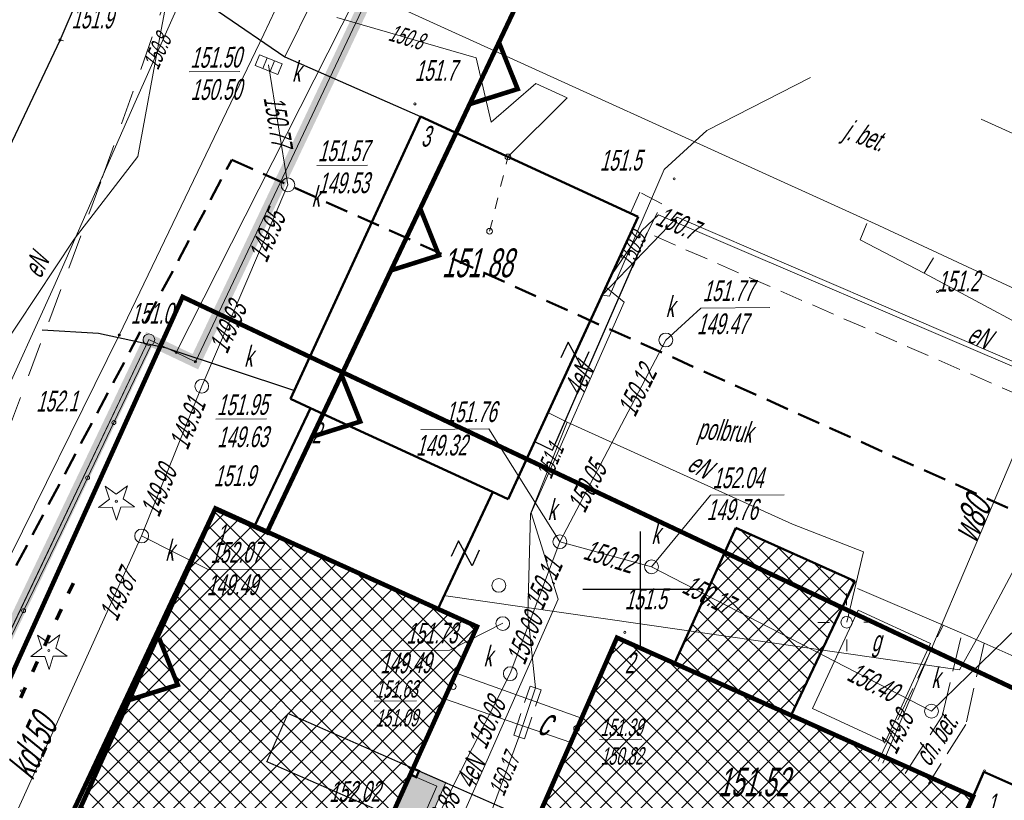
# Model space of a CAD drawing. Header units: metres. Extents: x 7519033 to 7519315, y 5970988 to 5971152.
# Tile 11 of 14: x 7519173 to 7519216, y 5971091 to 5971125. Entities that reach past the tile are written whole.
import ezdxf
from ezdxf.enums import TextEntityAlignment as Align

# ---------------------------------------------------------------- set-up
doc = ezdxf.new("R2010")
doc.units = ezdxf.units.M
doc.header["$MEASUREMENT"] = 0
for name, pattern in [('1', [0]), ('1_EGBU_A', [0]), ('2', [1.5, 1, -0.5]), ('3', [1, 0.5, -0.5]), ('4', [2.5, 1.5, -1]), ('BGT', [0]), ('DUL', [1, 0.5, -0.5]), ('KOC', [2, 1.5, -0.5]), ('KOU', [1.5, 1, -0.5]), ('UBE', [1.5, 1, -0.5])]:
    doc.linetypes.add(name, pattern=pattern)
doc.layers.get('0').update_dxf_attribs({"color": 250, "linetype": 'CONTINUOUS', "lineweight": 100})
for name, color, linetype, lineweight in [('A-granica działki', 1, 'CONTINUOUS', 0), ('A_BUDYNEK', 7, 'CONTINUOUS', 0), ('A_KRAWEZNIK', 9, 'CONTINUOUS', 0), ('A_OPIS', 130, 'CONTINUOUS', 0), ('Dzialki', 51, '1', 18), ('EBPPP_T_0', 255, 'CONTINUOUS', 25), ('EBUOA_T_7', 30, 'CONTINUOUS', 0), ('EBUPP_L_4', 30, '1', 18), ('EBUTN_T_1', 1, 'CONTINUOUS', 0), ('EDTTS_T_0', 7, 'CONTINUOUS', 25), ('EDZPD_L_0', 230, '1', 18), ('EGBB_L_0', 34, '1_EGBU_A', 50), ('EGBB_L_1', 255, '1_EGBU_A', 50), ('ESPPP_L_4', 7, '3', 35), ('LINIOWE_L_0', 7, '2', 50), ('Punkty', 1, 'CONTINUOUS', 18), ('SDROK_T_0', 255, 'CONTINUOUS', 18), ('SDROK_T_1', 255, 'CONTINUOUS', 18), ('SDRPK_L_0', 7, '1', 25), ('SDRPK_L_1', 255, '4', 18), ('SDRPK_L_2', 255, '4', 18), ('SDRPK_L_3', 7, '1', 25), ('SIATKA_L_0', 7, '1', 25), ('SZOPO_L_0', 255, 'BGT', 25), ('SZZPZ_T_0', 3, 'CONTINUOUS', 18), ('UCCOA_T_0', 6, 'CONTINUOUS', 18), ('UCCOO_T_0', 6, 'CONTINUOUS', 25), ('UCCPA_T_1', 214, 'CONTINUOUS', 18), ('UCCPOR_L_1', 6, '1', 18), ('UEEOC_T_1', 1, 'CONTINUOUS', 18), ('UEEOC_T_9', 1, 'CONTINUOUS', 18), ('UEEOCA_T_5', 135, 'CONTINUOUS', 18), ('UEEOO_T_5', 5, 'CONTINUOUS', 25), ('UEEOO_T_9', 1, 'CONTINUOUS', 25), ('UEEOOA_T_5', 1, 'CONTINUOUS', 25), ('UEEPAA_T_5', 135, 'CONTINUOUS', 18), ('UEEPAG_T_1', 1, 'CONTINUOUS', 18), ('UEEPAG_T_2', 1, 'CONTINUOUS', 18), ('UEEPAG_T_5', 7, 'CONTINUOUS', 18), ('UEEPBA_L_5', 135, '3', 18), ('UEEPOA_L_5', 1, '1', 18), ('UEEPOG_L_2', 1, '3', 18), ('UEEPON_L_4', 5, '1', 18), ('UEEPON_L_9', 1, '1', 18), ('UEEPOS_L_1', 1, '1', 18), ('UKKOA_T_0', 15, 'CONTINUOUS', 18), ('UKKOC_T_0', 15, 'CONTINUOUS', 18), ('UKKOO_T_0', 15, 'CONTINUOUS', 25), ('UKKPA_T_1', 15, 'CONTINUOUS', 18), ('UKKPA_T_5', 15, 'CONTINUOUS', 18), ('UKKPOD_L_1', 15, '1', 18), ('UTTPO_L_0', 30, '1', 18), ('UWWOC_T_0', 5, 'CONTINUOUS', 18), ('UWWOO_T_0', 5, 'CONTINUOUS', 25), ('UWWPO_L_1', 5, '1', 18), ('UXXPB_L_0', 3, '1', 18), ('WUKOS_T_1', 25, 'CONTINUOUS', 18), ('WWROH_T_4', 25, 'CONTINUOUS', 18)]:
    doc.layers.add(name, color=color, linetype=linetype, lineweight=lineweight)
doc.layers.add('A_KRESKOWANIE', color=7, linetype='CONTINUOUS', lineweight=0, true_color=0xffffff)
doc.styles.get("Standard").update_dxf_attribs({"font": 'ARIALN.TTF', "width": 0.75})
pattern_1 = [(45, (0, 0), (-0.44194173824, 0.44194173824), []), (135, (0, 0), (-0.44194173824, -0.44194173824), [])]

# ---------------------------------------------------------------- blocks, each defined once
blk = doc.blocks.new('GRO')
at = {"linetype": 'Continuous'}
blk.add_circle((0, 0), 0.045, dxfattribs=at)
blk = doc.blocks.new('GRT')
at = {"linetype": 'Continuous'}
blk.add_circle((0, 0), 0.25, dxfattribs=at)
blk = doc.blocks.new('PRH')
at = {"linetype": 'Continuous'}
for p, q in [((-0.375, 0.5), (0.375, 0.5)), ((0.375, 0.5), (-0.375, -0.5)), ((-0.375, -0.5), (0.375, -0.5))]:
    blk.add_line(p, q, dxfattribs=at)
blk = doc.blocks.new('DIG')
at = {"linetype": 'Continuous'}
for p, q in [((-0.3012, 0.09375), (-0.4937, 0.6621)), ((-0.4937, 0.6621), (-0.0039, 0.31545)), ((-0.0039, 0.31545), (0.4771, 0.67415)), ((0.4771, 0.67415), (0.2988, 0.1012)), ((-0.78225, -0.26495), (-0.3012, 0.09375)), ((0.2988, 0.1012), (0.7886, -0.24545)), ((-0.18225, -0.2575), (-0.78225, -0.26495)), ((0.01025, -0.82585), (-0.18225, -0.2575)), ((0.1886, -0.2529), (0.01025, -0.82585)), ((0.7886, -0.24545), (0.1886, -0.2529))]:
    blk.add_line(p, q, dxfattribs=at)
blk.add_circle((0, 0), 0.045, dxfattribs=at)
blk = doc.blocks.new('WSP')
at = {"linetype": 'Continuous'}
blk.add_circle((0, 0), 0.045, dxfattribs=at)
blk = doc.blocks.new('ARM')
at = {"linetype": 'Continuous'}
blk.add_circle((0, 0), 0.125, dxfattribs=at)
blk = doc.blocks.new('LAT')
at = {"linetype": 'Continuous'}
for p, q in [((0, 0.75), (0, 1.25)), ((-1.25, 0), (-0.75, 0)), ((0.75, 0), (1.25, 0)), ((0, -0.75), (0, -1.25))]:
    blk.add_line(p, q, dxfattribs=at)
blk = doc.blocks.new('SLU')
at = {"linetype": 'Continuous'}
blk.add_circle((0, 0), 0.25, dxfattribs=at)
blk = doc.blocks.new('WLZ')
at = {"linetype": 'Continuous'}
blk.add_circle((0, 0), 0.3, dxfattribs=at)
blk = doc.blocks.new('KRA')
at = {"linetype": 'Continuous'}
for p, q in [((-0.525, -0.25), (-0.525, 0.25)), ((-0.525, 0.25), (0.525, 0.25)), ((-0.175, -0.25), (-0.175, 0.25)), ((0.175, -0.25), (0.175, 0.25)), ((0.525, 0.25), (0.525, -0.25)), ((0.525, -0.25), (-0.525, -0.25))]:
    blk.add_line(p, q, dxfattribs=at)
blk = doc.blocks.new('MAPA_ZWIK')
at = {"layer": 'Dzialki'}
for p, q in [((-6.473, 50.913), (-22.343, 19.553)), ((-21.503, 19.153), (-6.473, 50.913)), ((-46.153, -27.327), (-23.523, 20.113)), ((-23.523, 20.113), (-22.343, 19.553)), ((-22.343, 19.553), (-21.503, 19.153))]:
    blk.add_line(p, q, dxfattribs=at)
at = {"layer": 'EBUPP_L_4', "linetype": '1'}
for p, q in [((5.337, 4.073), (7.327, 8.353)), ((7.327, 8.353), (10.477, 6.893)), ((10.477, 6.893), (8.497, 2.613)), ((8.497, 2.613), (5.337, 4.073))]:
    blk.add_line(p, q, dxfattribs=at)
at = {"layer": 'EDZPD_L_0', "linetype": '1'}
for p, q in [((-22.343, 19.553), (-6.473, 50.913)), ((-21.503, 19.153), (-6.473, 50.913)), ((-23.523, 20.113), (-46.153, -27.327)), ((-23.523, 20.113), (-22.343, 19.553)), ((-22.343, 19.553), (-21.503, 19.153)), ((-3.153, 7.213), (-7.763, -3.127))]:
    blk.add_line(p, q, dxfattribs=at)
at = {"layer": 'EGBB_L_0', "linetype": '1_EGBU_A'}
for p, q in [((-0.662, 6.023), (2.008, 11.933)), ((2.008, 11.933), (7.178, 9.603)), ((7.178, 9.603), (4.398, 3.753))]:
    blk.add_line(p, q, dxfattribs=at)
at = {"layer": 'EGBB_L_1', "linetype": '1_EGBU_A'}
for p, q in [((-11.708, 29.813), (-17.362, 17.542)), ((-2.246, 25.449), (-11.708, 29.813)), ((-7.9, 13.178), (-2.246, 25.449)), ((-18.934, 12.006), (-16.489, 17.138)), ((-16.489, 17.138), (-17.362, 17.542)), ((-16.489, 17.138), (-8.572, 13.493)), ((-8.565, 13.49), (-10.953, 8.398)), ((-7.9, 13.178), (-8.572, 13.493)), ((-35.547, -20.285), (-20.629, 12.774)), ((-20.629, 12.774), (-18.934, 12.006)), ((-10.953, 8.398), (-18.934, 12.006)), ((-10.953, 8.398), (-9.252, 7.634)), ((-9.252, 7.634), (-19.133, -14.264)), ((-7.713, -3.197), (-3.163, 7.153)), ((-3.163, 7.153), (-0.662, 6.023)), ((-0.662, 6.023), (4.398, 3.753)), ((4.398, 3.753), (12.327, 0.25)), ((12.797, 1.313), (12.327, 0.25)), ((14.361, 0.619), (12.797, 1.313)), ((12.327, 0.25), (7.715, -10.188))]:
    blk.add_line(p, q, dxfattribs=at)
at = {"layer": 'ESPPP_L_4', "linetype": '3', "lineweight": 70}
for p, q in [((-27.017, 9.068), (-26.705, 9.749)), ((-27.537, 7.935), (-27.225, 8.615)), ((-28.057, 6.801), (-27.745, 7.481)), ((-28.577, 5.667), (-28.265, 6.347)), ((-29.097, 4.533), (-28.785, 5.214))]:
    blk.add_line(p, q, dxfattribs=at)
at = {"layer": 'LINIOWE_L_0', "linetype": '2'}
for p, q in [((-51.124, -30.765), (-19.917, 27.938)), ((-19.917, 27.938), (42.16, 0.105))]:
    blk.add_line(p, q, dxfattribs=at)
at = {"layer": 'SDRPK_L_0', "linetype": '1', "lineweight": 20}
for p, q in [((-20.323, 38.053), (8.227, 25.073)), ((37.897, 18.153), (12.677, 29.703)), ((8.227, 25.073), (33.377, 13.333)), ((7.297, 9.293), (11.027, 7.703)), ((11.027, 7.703), (11.837, 7.343)), ((11.837, 7.343), (12.807, 6.913)), ((12.807, 6.913), (21.017, 3.253))]:
    blk.add_line(p, q, dxfattribs=at)
at = {"layer": 'SDRPK_L_0', "linetype": '1'}
for p, q in [((-27.388, 33.139), (-26.513, 35.183)), ((-38.104, 10.558), (-27.388, 33.139))]:
    blk.add_line(p, q, dxfattribs=at)
at = {"layer": 'SDRPK_L_1', "linetype": 'KOU', "lineweight": 18}
for p, q in [((-2.163, 26.523), (-2.586, 25.606)), ((-1.213, 26.013), (-2.163, 26.523)), ((-1.843, 24.753), (-1.213, 26.013)), ((21.377, 14.623), (-1.843, 24.753))]:
    blk.add_line(p, q, dxfattribs=at)
at = {"layer": 'SDRPK_L_2', "linetype": '4', "lineweight": 18}
for p, q in [((-21.707, 37.985), (-25.614, 26.974)), ((-25.614, 26.974), (-34.624, 2.804))]:
    blk.add_line(p, q, dxfattribs=at)
at = {"layer": 'SDRPK_L_2', "linetype": 'KOC', "lineweight": 18}
for p, q in [((-27.393, 33.143), (-27.233, 33.103)), ((8.197, 1.783), (11.027, 7.703)), ((10.987, 3.743), (11.837, 7.343)), ((12.807, 6.913), (12.007, 3.373)), ((9.377, 1.253), (10.987, 3.743)), ((12.007, 3.373), (10.387, 0.803))]:
    blk.add_line(p, q, dxfattribs=at)
at = {"layer": 'SDRPK_L_3', "linetype": '1'}
for p, q in [((-20.491, 34.381), (-17.617, 32.411)), ((-17.617, 32.411), (-11.708, 29.813)), ((-5.965, 15.312), (-1.843, 24.753)), ((-25.723, 20.373), (-28.164, 20.526)), ((-22.708, 19.734), (-25.723, 20.373)), ((-22.708, 19.734), (-17.194, 17.903)), ((-6.748, 15.677), (-5.965, 15.312))]:
    blk.add_line(p, q, dxfattribs=at)
at = {"layer": 'SIATKA_L_0', "linetype": '1'}
for p, q in [((-2.143, 6.763), (-2.143, 11.763)), ((-4.643, 9.263), (0.357, 9.263))]:
    blk.add_line(p, q, dxfattribs=at)
at = {"layer": 'SZOPO_L_0', "linetype": 'BGT', "lineweight": 18}
for p, q in [((-15.94, 35.801), (-17.617, 32.411)), ((-23.429, 19.889), (-25.046, 16.505)), ((-25.046, 16.505), (-26.194, 14.103)), ((-26.194, 14.103), (-27.341, 11.701)), ((-27.341, 11.701), (-28.977, 8.326)), ((-28.977, 8.326), (-30.609, 4.961))]:
    blk.add_line(p, q, dxfattribs=at)
for centre in [(-25.046, 16.505), (-26.194, 14.103), (-28.977, 8.326)]:
    blk.add_circle(centre, 0.085, dxfattribs=at)
at = {"layer": 'UCCPOR_L_1', "linetype": '1'}
for p, q in [((-10.162, 5.616), (-4.703, 3.65)), ((-5.168, 2.591), (-10.67, 4.492))]:
    blk.add_line(p, q, dxfattribs=at)
at = {"layer": 'UEEPBA_L_5', "linetype": 'UBE', "lineweight": 18}
for p, q in [((-7.657, 2.909), (-6.943, 5.044)), ((-7.186, 2.752), (-6.461, 4.878)), ((-6.461, 4.878), (-6.943, 5.044)), ((-7.186, 2.752), (-7.657, 2.909))]:
    blk.add_line(p, q, dxfattribs=at)
at = {"layer": 'UEEPOA_L_5', "linetype": '1'}
for p, q in [((5.251, 31.513), (0.747, 29.201)), ((0.747, 29.201), (-1.111, 27.507)), ((-1.111, 27.507), (-3.482, 22.01)), ((-3.482, 22.01), (-3.812, 22.048)), ((-5.334, 16.527), (-6.167, 16.941)), ((-6.926, 12.545), (-5.334, 16.527)), ((-5.334, 16.527), (4.479, 12.096)), ((-7.045, 8.164), (-6.926, 12.545)), ((4.479, 12.096), (7.557, 10.887)), ((7.557, 10.887), (6.829, 7.822)), ((-6.702, 4.966), (-7.045, 8.164)), ((-7.427, 2.831), (-6.702, 4.966)), ((-10.273, -4.88), (-7.427, 2.831))]:
    blk.add_line(p, q, dxfattribs=at)
at = {"layer": 'UEEPOG_L_2', "linetype": '3'}
blk.add_line((-8.703, 24.824), (-7.905, 28.059), dxfattribs=at)
at = {"layer": 'UEEPON_L_4', "linetype": '1'}
for p, q in [((-20.634, 46.051), (-23.034, 33.353)), ((-23.034, 33.353), (-24.007, 28.076)), ((-24.007, 28.076), (-26.782, 24.486)), ((-26.782, 24.486), (-32.204, 16.297))]:
    blk.add_line(p, q, dxfattribs=at)
at = {"layer": 'UEEPON_L_9', "linetype": '1', "lineweight": 18}
for p, q in [((-3.813, 22.053), (-0.543, 25.443)), ((-1.363, 25.543), (-2.083, 24.853)), ((33.517, 10.603), (-1.363, 25.543)), ((-0.543, 25.443), (33.517, 10.803)), ((-2.083, 24.853), (-3.423, 22.896)), ((-2.853, 21.743), (-3.653, 22.397)), ((-6.893, 12.583), (-2.853, 21.743)), ((-5.723, 8.823), (-6.893, 12.583)), ((-14.683, -11.447), (-5.723, 8.823))]:
    blk.add_line(p, q, dxfattribs=at)
at = {"layer": 'UEEPOS_L_1', "linetype": '1'}
for p, q in [((-24.124, 30.435), (-21.662, 35.963)), ((-15.349, 34.117), (-9.286, 32.37)), ((-9.286, 32.37), (-8.636, 29.574)), ((-8.636, 29.574), (-6.688, 31.258)), ((-6.688, 31.258), (-5.323, 30.628)), ((-27.667, 22.409), (-24.124, 30.435)), ((-5.323, 30.628), (-7.905, 28.059)), ((-31.705, 13.52), (-27.667, 22.409))]:
    blk.add_line(p, q, dxfattribs=at)
at = {"layer": 'UKKOA_T_0', "linetype": 'Continuous'}
for p, q in [((-1.038, 20.097), (0.485, 21.483)), ((0.485, 21.483), (3.481, 21.504)), ((-11.698, 16.21), (-8.734, 16.231)), ((-5.647, 11.324), (-8.734, 16.231)), ((-1.659, 10.232), (0.911, 13.348)), ((0.911, 13.348), (4.103, 13.37)), ((-23.84, 11.575), (-20.923, 10.105)), ((-20.923, 10.105), (-17.764, 10.128)), ((-8.13, 7.789), (-10.44, 6.605)), ((10.517, 3.958), (14.273, 7.605)), ((-13.437, 6.584), (-10.44, 6.605))]:
    blk.add_line(p, q, dxfattribs=at)
at = {"layer": 'UKKPOD_L_1', "linetype": '1'}
for p, q in [((-18.315, 32.066), (-17.478, 26.842)), ((-21.226, 18.084), (-17.478, 26.842)), ((-1.038, 20.097), (-5.647, 11.324)), ((-23.84, 11.575), (-21.226, 18.084)), ((-31.609, -5.601), (-23.84, 11.575)), ((-5.647, 11.324), (-7.806, 5.588)), ((-5.647, 11.324), (-1.659, 10.232)), ((-1.659, 10.232), (10.517, 3.958)), ((-7.806, 5.588), (-11.831, -2.321))]:
    blk.add_line(p, q, dxfattribs=at)
at = {"layer": 'UTTPO_L_0', "linetype": '1'}
for p, q in [((-10.913, 49.533), (-18.523, 33.393)), ((-18.523, 33.393), (-24.813, 20.313)), ((-24.813, 20.313), (-32.843, 4.063))]:
    blk.add_line(p, q, dxfattribs=at)
at = {"layer": 'UWWPO_L_1', "linetype": '1'}
blk.add_line((8.403, 1.693), (14.305, 15.575), dxfattribs=at)
at = {"layer": 'UXXPB_L_0', "linetype": '1'}
for p, q in [((7.412, 24.457), (7.707, 25.16)), ((10.202, 23.007), (7.412, 24.457)), ((10.202, 23.007), (10.607, 23.67)), ((18.675, 18.457), (10.202, 23.007)), ((12.603, 7.303), (14.597, 11.037)), ((-10.601, 8.979), (11.734, 5.756)), ((11.734, 5.756), (12.603, 7.303))]:
    blk.add_line(p, q, dxfattribs=at)
at = {"layer": 'EDTTS_T_0'}
for p, rotation in [((-4.994, 19.459), 245.1729770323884), ((-9.763, 10.819), 245.5927126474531)]:
    blk.add_blockref('PRH', p, dxfattribs=dict(at, rotation=rotation))
at = {"layer": 'Punkty'}
for name, p in [('GRT', (-23.523, 20.113)), ('GRO', (-22.343, 19.553)), ('GRO', (-21.503, 19.153))]:
    blk.add_blockref(name, p, dxfattribs=at)
at = {"layer": 'SZZPZ_T_0'}
for p in [(-24.94, 13.084), (-27.876, 6.598)]:
    blk.add_blockref('DIG', p, dxfattribs=at)
at = {"layer": 'UCCPA_T_1', "rotation": 90.40508417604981}
for p in [(-10.283, 5.031), (-4.919, 3.198)]:
    blk.add_blockref('ARM', p, dxfattribs=at)
at = {"layer": 'UEEPAA_T_5', "rotation": 0.4052660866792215}
for name in ['LAT', 'SLU']:
    blk.add_blockref(name, (6.829, 7.822), dxfattribs=at)
at = {"layer": 'UEEPAG_T_1', "rotation": 292.9751555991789}
blk.add_blockref('ARM', (-7.905, 28.059), dxfattribs=at)
at = {"layer": 'UEEPAG_T_2', "rotation": 313.2852387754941}
blk.add_blockref('ARM', (-8.703, 24.824), dxfattribs=at)
at = {"layer": 'UEEPAG_T_5', "rotation": 223.4350940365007}
blk.add_blockref('ARM', (-8.703, 24.824), dxfattribs=at)
at = {"layer": 'UKKPA_T_1'}
for name, p, rotation in [('KRA', (-18.315, 32.066), 338.0852919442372), ('WLZ', (-17.478, 26.842), 90.40508417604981), ('WLZ', (-1.038, 20.097), 90.40508417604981), ('WLZ', (-21.226, 18.084), 90.40508417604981), ('WLZ', (-23.84, 11.575), 90.40508417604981), ('WLZ', (-5.647, 11.324), 90.40508417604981), ('WLZ', (-1.659, 10.232), 90.40508417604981), ('WLZ', (-7.806, 5.588), 90.40508417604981), ('WLZ', (10.517, 3.958), 90.40508417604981)]:
    blk.add_blockref(name, p, dxfattribs=dict(at, rotation=rotation))
at = {"layer": 'UKKPA_T_5', "rotation": 90.40508417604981}
for p in [(-8.304, 9.425), (-8.132, 7.766)]:
    blk.add_blockref('WLZ', p, dxfattribs=at)
at = {"layer": 'WUKOS_T_1'}
for p in [(-27.393, 33.143), (-11.952, 30.361), (-0.678, 27.101), (10.778, 22.201), (-24.813, 20.313), (-20.698, 12.738), (-2.819, 7.384), (-29.083, 4.838), (12.825, 1.364)]:
    blk.add_blockref('WSP', p, dxfattribs=at)
at = {"layer": 'EBPPP_T_0', "oblique": 15, "width": 0.7}
for s, p in [('151.88', (-9.249, 23.452)), ('151.52', (2.761, 0.883))]:
    blk.add_text(s, height=1.25, dxfattribs=at).set_placement(p, align=Align.MIDDLE)
at = {"layer": 'EBUOA_T_7', "oblique": 15, "width": 0.7}
blk.add_text('g', height=0.9, dxfattribs=at).set_placement((7.909, 7.463), align=Align.TOP_LEFT)
at = {"layer": 'EBUTN_T_1', "oblique": 15, "width": 0.7}
for s, p in [('3', (-11.495, 28.957)), ('2', (-16.248, 16.067)), ('1', (-20.404, 11.631)), ('2', (-2.622, 6.061)), ('1', (13.117, -0.073))]:
    blk.add_text(s, height=0.9, dxfattribs=at).set_placement(p, align=Align.MIDDLE)
at = {"layer": 'SDROK_T_0', "oblique": 15, "width": 0.7}
for s, rotation, p in [('j. bet.', 340.1094, (7.576, 28.89)), ('polbruk', 355.8653, (1.518, 16.054))]:
    blk.add_text(s, height=0.9, rotation=rotation, dxfattribs=at).set_placement(p, align=Align.MIDDLE)
at = {"layer": 'SDROK_T_1', "oblique": 15, "width": 0.7}
blk.add_text('ch. bet.', height=0.9, rotation=57.0508, dxfattribs=at).set_placement((10.442, 1.5))
at = {"layer": 'UCCOA_T_0', "oblique": 15, "width": 0.7}
for s, p in [('%%U151.63', (-13.68, 4.537)), ('%%U151.39', (-3.887, 2.876))]:
    blk.add_text(s, height=0.75, rotation=0.4053, dxfattribs=at).set_placement(p)
for s, p in [('151.09', (-13.676, 4.037)), ('150.82', (-3.883, 2.376))]:
    blk.add_text(s, height=0.75, rotation=0.4053, dxfattribs=at).set_placement(p, align=Align.TOP_LEFT)
at = {"layer": 'UCCOO_T_0', "oblique": 15, "width": 0.7}
blk.add_text('c', height=1.25, rotation=343.4853, dxfattribs=at).set_placement((-6.272, 3.519), align=Align.MIDDLE)
at = {"layer": 'UEEOC_T_1', "oblique": 15, "width": 0.7}
blk.add_text('150.8', height=0.75, rotation=343.3053, dxfattribs=at).set_placement((-12.323, 33.279), align=Align.MIDDLE)
blk.add_text('150.8', height=0.75, rotation=66.1951, dxfattribs=at).set_placement((-23.474, 31.95), align=Align.MIDDLE_LEFT)
at = {"layer": 'UEEOC_T_9', "oblique": 15, "width": 0.7}
blk.add_text('150.7', height=0.9, rotation=336.9514, dxfattribs=at).set_placement((-1.363, 25.543), align=Align.MIDDLE_LEFT)
at = {"layer": 'UEEOCA_T_5', "oblique": 15, "width": 0.7}
for s, rotation, p in [('150.9', 65.2951, (-2.516, 24.027)), ('151.1', 67.0951, (-6.082, 14.841)), ('150.17', 67.005, (-8.075, 1.206))]:
    blk.add_text(s, height=0.75, rotation=rotation, dxfattribs=at).set_placement(p, align=Align.MIDDLE)
at = {"layer": 'UEEOO_T_5', "oblique": 15, "width": 0.7}
blk.add_text('eN', height=0.9, rotation=63.9451, dxfattribs=at).set_placement((-28.239, 22.725))
at = {"layer": 'UEEOO_T_9', "oblique": 15, "width": 0.7}
for s, rotation, p in [('eN', 338.501, (12.449, 19.858)), ('4eN', 63.9198, (-4.419, 18.192)), ('4eN', 65.6192, (-9.131, 1.114))]:
    blk.add_text(s, height=0.9, rotation=rotation, dxfattribs=at).set_placement(p, align=Align.CENTER)
at = {"layer": 'UEEOOA_T_5', "oblique": 15, "width": 0.7}
blk.add_text('eN', height=0.9, rotation=331.7853, dxfattribs=at).set_placement((0.45, 14.637), align=Align.MIDDLE)
at = {"layer": 'UKKOA_T_0', "oblique": 15, "width": 0.7}
for s, rotation, p in [('%%U151.50', 0.4053, (-21.724, 31.932)), ('k', 0.4053, (-17.299, 31.323)), ('%%U151.57', 0.4053, (-16.175, 27.871)), ('k', 0.4053, (-16.451, 25.889)), ('151.77', 0.405, (0.563, 21.784)), ('k', 0.4053, (-1.045, 21.097)), ('k', 0.4053, (-19.382, 18.938)), ('%%U151.95', 0.4053, (-20.567, 16.829)), ('152.04', 0.405, (0.99, 13.648)), ('k', 0.4053, (-6.184, 12.27)), ('k', 0.4053, (-1.666, 11.232)), ('k', 0.4053, (-22.813, 10.503)), ('152.07', 0.405, (-20.845, 10.406)), ('k', 0.4053, (-8.969, 5.9)), ('k', 0.4053, (10.51, 4.958))]:
    blk.add_text(s, height=0.9, rotation=rotation, dxfattribs=at).set_placement(p)
for s, p in [('150.50', (-21.72, 31.432)), ('149.53', (-16.171, 27.371)), ('149.47', (0.307, 21.243)), ('149.63', (-20.564, 16.329)), ('149.32', (-11.913, 15.964)), ('149.76', (0.734, 13.165)), ('149.49', (-21.015, 9.894)), ('149.49', (-13.473, 6.498))]:
    blk.add_text(s, height=0.9, rotation=0.4053, dxfattribs=at).set_placement(p, align=Align.TOP_LEFT)
for s, p in [('151.76', (-8.414, 16.533)), ('151.73', (-10.121, 6.907)), ('152.02', (-13.477, 0.023))]:
    blk.add_text(s, height=0.9, rotation=0.405, dxfattribs=at).set_placement(p, align=Align.RIGHT)
at = {"layer": 'UKKOC_T_0', "oblique": 15, "width": 0.7}
for s, rotation, p in [('150.77', 279.8551, (-17.907, 29.609)), ('149.95', 67.1851, (-18.392, 24.605)), ('149.93', 66.2851, (-20.094, 20.643)), ('150.12', 63.6751, (-2.293, 17.888)), ('149.91', 68.4451, (-21.855, 16.46)), ('150.05', 63.1351, (-4.474, 13.712)), ('149.90', 68.4451, (-23.104, 13.541)), ('150.12', 342.6753, (-3.492, 10.689)), ('150.11', 65.9251, (-6.364, 9.489)), ('149.87', 65.1151, (-24.862, 9.008)), ('150.17', 332.5953, (0.8, 9.029)), ('150.00', 68.0851, (-7.187, 7.113)), ('150.40', 332.7753, (7.968, 5.23)), ('150.08', 66.2851, (-8.831, 3.441)), ('149.88', 61.7851, (-10.863, -0.594))]:
    blk.add_text(s, height=0.9, rotation=rotation, dxfattribs=at).set_placement(p, align=Align.MIDDLE)
at = {"layer": 'UKKOO_T_0', "oblique": 15, "width": 0.7}
blk.add_text('kd150', height=1.25, rotation=65.8351, dxfattribs=at).set_placement((-28.616, 2.421), align=Align.MIDDLE)
at = {"layer": 'UWWOC_T_0', "oblique": 15, "width": 0.7}
blk.add_text('149.8', height=0.9, rotation=63.9451, dxfattribs=at).set_placement((8.973, 3.037), align=Align.MIDDLE)
at = {"layer": 'UWWOO_T_0', "oblique": 15, "width": 0.7}
blk.add_text('w80', height=1.25, rotation=66.83, dxfattribs=at).set_placement((12.806, 12.05), align=Align.CENTER)
at = {"layer": 'WWROH_T_4', "oblique": 15, "width": 0.7}
for s, p in [('151.9', (-26.893, 33.643)), ('151.0', (-24.313, 20.813))]:
    blk.add_text(s, height=0.9, dxfattribs=at).set_placement(p)
for s, p in [('151.7', (-11.959, 31.361)), ('151.5', (-3.911, 27.458)), ('151.2', (10.778, 22.201)), ('152.1', (-28.429, 16.983)), ('151.9', (-20.705, 13.738)), ('151.5', (-2.826, 8.384))]:
    blk.add_text(s, height=0.9, rotation=0.4053, dxfattribs=at).set_placement(p)
blk = doc.blocks.new('ROZBUDOWA')
at = {"layer": 'A_KRESKOWANIE', "linetype": 'Continuous', "true_color": 0x999999}
h = blk.add_hatch(color=253, dxfattribs=at)
h.dxf.hatch_style = 1
h.paths.add_polyline_path([(-0.29, 5.443), (-0.29, 5.663), (-1.98, 5.663), (-1.98, 4.463), (-0.29, 4.463)])
h = blk.add_hatch(color=253, dxfattribs=at)
h.dxf.hatch_style = 1
h.paths.add_polyline_path([(-1.98, 5.443), (-2.28, 5.443), (-2.28, 4.163), (0.01, 4.163), (0.01, 5.443), (-0.29, 5.443), (-0.29, 4.463), (-1.98, 4.463)])
at = {"layer": 'A_BUDYNEK', "const_width": 0.1}
for points in [[(-2.27, 5.663), (-2.27, 5.443), (-1.98, 5.443), (-1.98, 5.663)], [(-0.29, 5.663), (-0.29, 5.443), (0, 5.443), (0, 5.663)], [(-2.27, -0.022), (-2.27, 0.223), (-1.98, 0.223), (-1.98, -0.019)], [(-0.29, -0.003), (-0.29, 0.223), (0, 0.223), (0, 0)]]:
    blk.add_lwpolyline(points, dxfattribs=at)
at = {"layer": 'A_KRAWEZNIK'}
for points in [[(0.01, 5.443), (0.01, 4.163), (-2.28, 4.163), (-2.28, 5.663)], [(-0.29, 5.443), (-0.29, 4.463), (-1.98, 4.463), (-1.98, 5.663)], [(-1.98, 5.663), (-0.29, 5.663)]]:
    blk.add_lwpolyline(points, dxfattribs=at)

msp = doc.modelspace()

# ---------------------------------------------------------------- hatches: boundary and pattern name
at = {"layer": 'A_BUDYNEK'}
h = msp.add_hatch(dxfattribs=at)
h.set_pattern_fill('ANSI37', color=256, scale=5)
h.set_pattern_definition(pattern_1)
h.paths.add_polyline_path([(7519181.514, 5971103.511), (7519166.597, 5971070.453), (7519177.974, 5971065.313), (7519183.527, 5971062.665), (7519188.547, 5971073.975), (7519183.01, 5971076.474), (7519192.892, 5971098.371)])
h = msp.add_hatch(dxfattribs=at)
h.set_pattern_fill('ANSI37', color=256, scale=5)
h.set_pattern_definition(pattern_1)
edge = h.paths.add_edge_path()
edge.add_line((7519204.152, 5971102.671), (7519201.497, 5971096.754))
edge.add_line((7519201.497, 5971096.754), (7519206.553, 5971094.515))
edge.add_line((7519206.553, 5971094.515), (7519209.322, 5971100.341))
edge.add_line((7519209.322, 5971100.341), (7519204.148, 5971102.662))
h = msp.add_hatch(dxfattribs=at)
h.set_pattern_fill('ANSI37', color=256, scale=5)
h.set_pattern_definition(pattern_1)
h.paths.add_polyline_path([(7519198.98, 5971097.89), (7519194.43, 5971087.54), (7519209.858, 5971080.55), (7519214.47, 5971090.987)])

# ---------------------------------------------------------------- linework, layer by layer
at = {"layer": 'A-granica działki', "linetype": 'Continuous', "const_width": 0.5}
msp.add_lwpolyline([(7519195.67, 5971141.65), (7519180.64, 5971109.89), (7519178.62, 5971110.85), (7519155.99, 5971063.41), (7519159.25, 5971061.89), (7519150.36, 5971036.99)], dxfattribs=at)
at = {"layer": 'A_BUDYNEK', "const_width": 0.2}
for points in [[(7519181.514, 5971103.511), (7519166.597, 5971070.453), (7519177.974, 5971065.313), (7519183.527, 5971062.665), (7519188.547, 5971073.975), (7519183.01, 5971076.474), (7519192.892, 5971098.371)], [(7519198.98, 5971097.89), (7519194.43, 5971087.54), (7519209.858, 5971080.55), (7519214.47, 5971090.987)]]:
    msp.add_lwpolyline(points, close=True, dxfattribs=at)
at = {"layer": 'A_BUDYNEK', "linetype": 'DUL', "ltscale": 2, "const_width": 0.05}
for points in [[(7519189.246, 5971090.094), (7519183.749, 5971092.499), (7519184.671, 5971094.596)], [(7519190.164, 5971092.181), (7519184.671, 5971094.596)], [(7519190.164, 5971092.181), (7519195.347, 5971089.902)]]:
    msp.add_lwpolyline(points, dxfattribs=at)
at = {"layer": 'A_OPIS', "linetype": 'Continuous', "const_width": 0.2}
for points in [[(7519201.093, 5971139.083), (7519183.756, 5971102.473), (7519181.504, 5971103.489), (7519164.012, 5971066.29), (7519166.738, 5971065.019), (7519156.011, 5971034.973)], [(7519193.845, 5971123.776), (7519194.659, 5971121.747), (7519192.573, 5971121.091)], [(7519190.421, 5971116.546), (7519191.235, 5971114.517), (7519189.149, 5971113.861)], [(7519186.997, 5971109.316), (7519187.811, 5971107.287), (7519185.725, 5971106.631)], [(7519179.063, 5971097.868), (7519179.872, 5971095.837), (7519177.785, 5971095.186)]]:
    msp.add_lwpolyline(points, dxfattribs=at)
at = {"layer": 'A_OPIS', "color": 164, "linetype": 'DUL', "ltscale": 3, "true_color": 0x1025b2, "const_width": 0.2}
msp.add_lwpolyline([(7519200.209, 5971046.489), (7519221.017, 5971093.431), (7519180.084, 5971112.708), (7519158.617, 5971065.279)], close=True, dxfattribs=at)

# ---------------------------------------------------------------- block references
at = {"linetype": 'Continuous', "rotation": 66.2690598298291}
msp.add_blockref('ROZBUDOWA', (7519195.347, 5971089.902), dxfattribs=at)
at = {"layer": 'A_BUDYNEK'}
msp.add_blockref('MAPA_ZWIK', (7519202.143, 5971090.737), dxfattribs=at)

doc.saveas('drawing.dxf')
